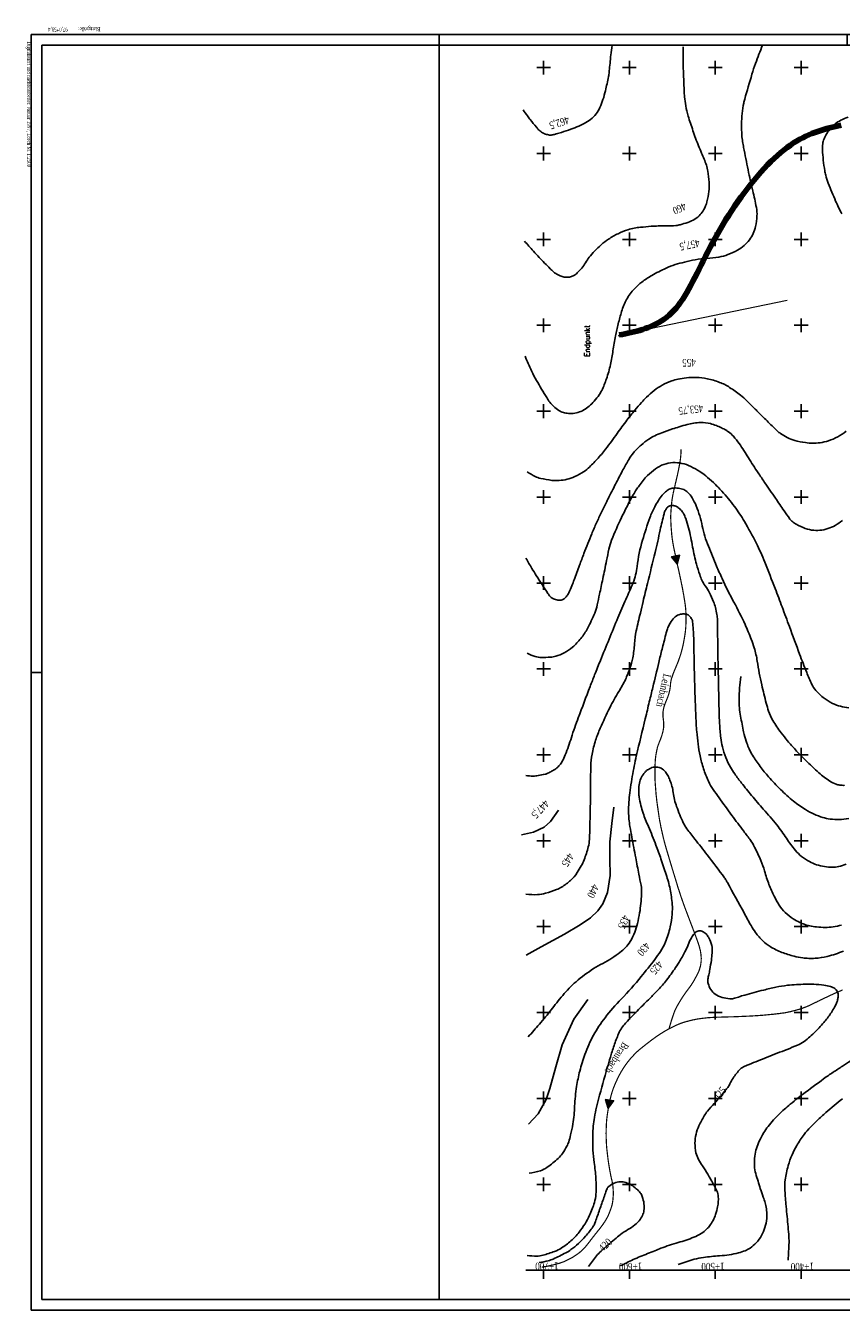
# Model space of a CAD drawing. Extents: x -522 to 1909, y 342 to 2408807.
# Tile 1 of 5: x -522 to 428, y 342 to 1837. Entities that reach past the tile are written whole.
import ezdxf
from ezdxf.enums import TextEntityAlignment as Align

# ---------------------------------------------------------------- set-up
doc = ezdxf.new("R2010")
doc.units = 0
doc.header["$LTSCALE"] = 25
doc.header["$MEASUREMENT"] = 0
for name, color, linetype in [('BACH', 1, 'Continuous'), ('BLATTRAND', 7, 'Continuous'), ('HOEHENLINIEN', 5, 'Continuous'), ('HOEHENZAHLEN', 5, 'Continuous'), ('KREUZE', 7, 'Continuous'), ('OLI', 65, 'Continuous'), ('RASTERZAHLEN', 7, 'Continuous'), ('T__KONS', 3, 'Continuous'), ('T__RAND', 7, 'Continuous')]:
    doc.layers.add(name, color=color, linetype=linetype)
doc.styles.add('_TCW_TXTSTY_1', font='TIMES.TTF')
doc.styles.get("Standard").update_dxf_attribs({"font": 'TXT.SHX'})

# ---------------------------------------------------------------- blocks, each defined once
blk = doc.blocks.new('ASO_BORDER')
at = {"color": 0, "linetype": 'ByBlock'}
for p, q in [((0, 1), (0, 0)), ((1, 1), (0, 1)), ((1, 0), (1, 1)), ((0, 0), (1, 0))]:
    blk.add_line(p, q, dxfattribs=at)
blk = doc.blocks.new('KREUZ')
at = {"layer": 'KREUZE', "color": 8, "linetype": 'Continuous'}
for p, q in [((-8, 0), (8, 0)), ((0, 8), (0, -8))]:
    blk.add_line(p, q, dxfattribs=at)
blk = doc.blocks.new('SOFI-IRAN')
at = {"layer": 'T__RAND', "color": 1}
for p, q in [((2375, 730), (2362.5, 730)), ((-50, 358.75), (-37.5, 358.75)), ((475, -12.5), (475, 0)), ((1425, -12.5), (1425, 0)), ((1900, -12.5), (1900, 0))]:
    blk.add_line(p, q, dxfattribs=at)
at = {"layer": 'T__RAND', "color": 0, "linetype": 'ByBlock', "xscale": 2362.5, "yscale": 1460, "zscale": 2362.5}
blk.add_blockref('ASO_BORDER', (0, 0), dxfattribs=at)

msp = doc.modelspace()

# ---------------------------------------------------------------- linework, layer by layer
at = {"layer": 'BACH', "const_width": 1.4}
for points in [[(227.3, 670), (227.5, 670.8), (227.7, 671.5), (227.9, 672.3), (228.1, 673.1), (228.4, 673.9), (228.6, 674.8), (228.9, 675.7), (229.2, 676.6), (229.5, 677.7), (229.8, 678.7), (230.2, 679.8), (230.5, 680.9), (230.9, 682), (231.3, 683.1), (231.6, 684.2), (232, 685.3), (232.4, 686.4), (232.7, 687.4), (233.1, 688.3), (233.4, 689.3), (233.8, 690.3), (234.2, 691.2), (234.6, 692.1), (235.1, 693.1), (235.5, 694), (236, 695), (236.5, 695.9), (237.1, 696.9), (237.6, 697.9), (238.2, 698.9), (238.8, 699.8), (239.3, 700.8), (239.9, 701.7), (240.5, 702.7), (241.1, 703.6), (241.7, 704.6), (242.3, 705.5), (242.9, 706.5), (243.5, 707.4), (244.2, 708.4), (244.8, 709.3), (245.5, 710.3), (246.1, 711.2), (246.8, 712.2), (247.5, 713.1), (248.1, 713.9), (248.7, 714.7), (249.3, 715.5), (249.8, 716.2), (250.3, 716.9), (250.8, 717.6), (251.4, 718.3), (251.9, 719), (252.5, 719.9), (253.2, 720.9), (253.9, 722), (254.7, 723.3), (255.6, 724.7), (256.5, 726.3), (257.4, 727.9), (258.3, 729.6), (259.2, 731.2), (260, 732.8), (260.8, 734.4), (261.5, 735.8), (262, 737.1), (262.5, 738.4), (262.9, 739.6), (263.2, 740.7), (263.5, 741.8), (263.8, 742.9), (264, 744), (264.2, 745.1), (264.3, 746.2), (264.5, 747.3), (264.6, 748.5), (264.6, 749.7), (264.7, 750.9), (264.7, 752.1), (264.6, 753.4), (264.5, 754.6), (264.4, 755.9), (264.2, 757.3), (264, 758.6), (263.8, 760), (263.5, 761.4), (263.1, 762.7), (262.8, 764.1), (262.4, 765.5), (262, 766.9), (261.5, 768.3), (261.1, 769.7), (260.6, 771), (260.1, 772.4), (259.6, 773.8), (259.1, 775.2), (258.6, 776.6), (258.1, 778), (257.5, 779.4), (257, 780.8), (256.5, 782.2), (256, 783.6), (255.4, 785.1), (254.9, 786.6), (254.3, 788.1), (253.7, 789.6), (253.1, 791.2), (252.5, 792.8), (251.9, 794.4), (251.2, 796.1), (250.6, 797.8), (249.9, 799.6), (249.2, 801.4), (248.5, 803.3), (247.8, 805.2), (247, 807.2), (246.3, 809.1), (245.5, 811.2), (244.8, 813.2), (244, 815.3), (243.3, 817.4), (242.5, 819.6), (241.8, 821.7), (241, 823.9), (240.3, 826.1), (239.6, 828.3), (238.9, 830.5), (238.1, 832.7), (237.4, 834.9), (236.8, 837.1), (236.1, 839.4), (235.4, 841.6), (234.7, 843.9), (234, 846.2), (233.3, 848.5), (232.5, 851), (231.8, 853.4), (231, 855.9), (230.3, 858.4), (229.5, 860.9), (228.8, 863.3), (228.1, 865.7), (227.4, 867.9), (226.8, 870), (226.2, 872), (225.7, 873.8), (225.2, 875.4), (224.7, 877), (224.3, 878.4), (223.9, 879.7), (223.5, 881), (223.2, 882.2), (222.9, 883.3), (222.6, 884.4), (222.3, 885.5), (222, 886.5), (221.7, 887.5), (221.5, 888.5), (221.2, 889.5), (221, 890.5), (220.7, 891.5), (220.5, 892.4), (220.3, 893.4), (220, 894.5), (219.8, 895.5), (219.5, 896.6), (219.3, 897.8), (219, 899), (218.7, 900.3), (218.4, 901.6), (218.1, 903), (217.8, 904.4), (217.5, 905.8), (217.3, 907.1), (217, 908.5), (216.8, 909.7), (216.5, 910.9), (216.3, 912), (216.1, 913.1), (216, 914.1), (215.8, 915.1), (215.7, 916), (215.5, 916.9), (215.4, 917.8), (215.3, 918.7), (215.1, 919.6), (215, 920.5), (214.9, 921.3), (214.8, 922.2), (214.6, 923.1), (214.5, 924), (214.4, 924.9), (214.3, 925.8), (214.1, 926.7), (214, 927.6), (213.9, 928.5), (213.7, 929.4), (213.6, 930.2), (213.5, 931.1), (213.4, 932), (213.3, 932.8), (213.1, 933.7), (213, 934.6), (212.9, 935.4), (212.8, 936.4), (212.7, 937.3), (212.6, 938.3), (212.5, 939.4), (212.4, 940.5), (212.2, 941.7), (212.1, 942.9), (212, 944.2), (211.9, 945.5), (211.8, 946.9), (211.7, 948.2), (211.6, 949.5), (211.5, 950.8), (211.4, 952.1), (211.3, 953.4), (211.2, 954.6), (211.1, 955.8), (211, 957), (211, 958.1), (210.9, 959.2), (210.9, 960.3), (210.8, 961.3), (210.8, 962.4), (210.8, 963.4), (210.8, 964.5), (210.8, 965.6), (210.8, 966.8), (210.8, 968.1), (210.8, 969.5), (210.8, 970.9), (210.8, 972.4), (210.8, 973.9), (210.9, 975.4), (210.9, 976.9), (211, 978.3), (211, 979.6), (211.1, 980.7), (211.2, 981.8), (211.2, 982.7), (211.3, 983.6), (211.4, 984.5), (211.5, 985.2), (211.6, 986), (211.7, 986.7), (211.8, 987.5), (211.9, 988.3), (212.1, 989.1), (212.2, 989.8), (212.3, 990.6), (212.5, 991.4), (212.6, 992.2), (212.8, 993), (212.9, 993.8), (213.1, 994.6), (213.3, 995.4), (213.5, 996.3), (213.7, 997.1), (213.9, 998), (214.2, 998.8), (214.5, 999.7), (214.8, 1000.6), (215.2, 1001.5), (215.5, 1002.4), (215.9, 1003.4), (216.3, 1004.3), (216.7, 1005.3), (217.1, 1006.3), (217.5, 1007.3), (217.8, 1008.3), (218.2, 1009.3), (218.5, 1010.3), (218.9, 1011.3), (219.2, 1012.3), (219.4, 1013.3), (219.7, 1014.2), (219.9, 1015.1), (220.1, 1016), (220.3, 1016.8), (220.5, 1017.6), (220.6, 1018.3), (220.7, 1019), (220.8, 1019.6), (220.9, 1020.2), (220.9, 1020.7), (221, 1021.2), (221, 1021.7), (221, 1022.1), (221, 1022.5), (221, 1022.9), (221, 1023.3), (221, 1023.8), (221, 1024.2), (221, 1024.7), (221, 1025.3), (220.9, 1025.8), (220.9, 1026.4), (220.9, 1027), (220.8, 1027.6), (220.8, 1028.2), (220.7, 1028.8), (220.6, 1029.4), (220.6, 1030), (220.5, 1030.7), (220.4, 1031.3), (220.3, 1031.9), (220.2, 1032.5), (220.2, 1033.1), (220.1, 1033.7), (220.1, 1034.3), (220.1, 1034.9), (220.1, 1035.5), (220.1, 1036.2), (220.1, 1036.8), (220.1, 1037.4), (220.2, 1038), (220.2, 1038.6), (220.3, 1039.2), (220.4, 1039.8), (220.5, 1040.4), (220.6, 1041), (220.7, 1041.6), (220.8, 1042.2), (220.9, 1042.8), (221.1, 1043.4), (221.2, 1044), (221.4, 1044.6), (221.6, 1045.2), (221.8, 1045.9), (222.1, 1046.6), (222.3, 1047.4), (222.7, 1048.2), (223, 1049.2), (223.4, 1050.2), (223.9, 1051.3), (224.3, 1052.4), (224.8, 1053.6), (225.3, 1054.8), (225.8, 1056), (226.2, 1057.3), (226.6, 1058.5), (227, 1059.7), (227.3, 1060.9), (227.6, 1062.1), (227.9, 1063.3), (228.1, 1064.4), (228.3, 1065.4), (228.5, 1066.5), (228.6, 1067.5), (228.7, 1068.4), (228.8, 1069.3), (228.9, 1070.2), (228.9, 1071.1), (229, 1072), (229.1, 1072.8), (229.3, 1073.8), (229.5, 1074.7), (229.7, 1075.7), (229.9, 1076.7), (230.2, 1077.8), (230.6, 1078.9), (231, 1080.1), (231.4, 1081.3), (231.8, 1082.5), (232.3, 1083.7), (232.8, 1085), (233.3, 1086.3), (233.9, 1087.6), (234.4, 1088.9), (235, 1090.2), (235.5, 1091.5), (236.1, 1092.8), (236.6, 1094.2), (237.2, 1095.5), (237.7, 1096.8), (238.2, 1098.1), (238.6, 1099.4), (239.1, 1100.7), (239.5, 1101.9), (239.9, 1103.1), (240.3, 1104.3), (240.7, 1105.4), (241, 1106.4), (241.3, 1107.5), (241.6, 1108.6), (241.9, 1109.7), (242.2, 1110.8), (242.5, 1112), (242.9, 1113.4), (243.2, 1114.8), (243.5, 1116.3), (243.9, 1117.9), (244.2, 1119.6), (244.5, 1121.3), (244.8, 1123), (245.1, 1124.7), (245.4, 1126.4), (245.7, 1128.1), (245.9, 1129.7), (246.1, 1131.2), (246.3, 1132.7), (246.4, 1134.2), (246.6, 1135.7), (246.7, 1137.1), (246.8, 1138.4), (246.8, 1139.8), (246.9, 1141.1), (246.9, 1142.4), (247, 1143.6), (247, 1144.8), (247, 1146), (247, 1147.2), (247, 1148.3), (247, 1149.4), (247, 1150.4), (246.9, 1151.4), (246.9, 1152.4), (246.9, 1153.4), (246.8, 1154.3), (246.8, 1155.3), (246.8, 1156.2), (246.7, 1157), (246.6, 1157.9), (246.6, 1158.7), (246.5, 1159.6), (246.4, 1160.4), (246.3, 1161.3), (246.2, 1162.2), (246.1, 1163.2), (245.9, 1164.2), (245.8, 1165.2), (245.6, 1166.2), (245.5, 1167.2), (245.3, 1168.3), (245.1, 1169.3), (245, 1170.3), (244.8, 1171.3), (244.7, 1172.2), (244.5, 1173.2), (244.4, 1174.1), (244.2, 1175), (244, 1176), (243.8, 1177), (243.6, 1178.2), (243.4, 1179.4), (243.2, 1180.7), (242.9, 1182.1), (242.6, 1183.6), (242.3, 1185.2), (241.9, 1186.8), (241.6, 1188.4), (241.3, 1189.9), (241, 1191.4), (240.7, 1192.9), (240.4, 1194.3), (240.1, 1195.6), (239.8, 1196.9), (239.6, 1198.1), (239.3, 1199.3), (239.1, 1200.4), (238.8, 1201.5), (238.6, 1202.6), (238.4, 1203.6), (238.1, 1204.7), (237.9, 1205.7), (237.7, 1206.6), (237.5, 1207.6), (237.2, 1208.6), (237, 1209.5), (236.8, 1210.4), (236.6, 1211.4), (236.4, 1212.4), (236.2, 1213.4), (236, 1214.5), (235.7, 1215.8), (235.4, 1217.1), (235.1, 1218.6), (234.8, 1220.2), (234.4, 1221.9), (234, 1223.7), (233.6, 1225.6), (233.2, 1227.5), (232.8, 1229.4), (232.4, 1231.3), (232.1, 1233.1), (231.8, 1234.7), (231.5, 1236.3), (231.3, 1237.8), (231.1, 1239.2), (230.9, 1240.5), (230.7, 1241.9), (230.6, 1243.1), (230.4, 1244.4), (230.3, 1245.7), (230.2, 1246.9), (230.1, 1248.2), (230, 1249.4), (229.9, 1250.7), (229.8, 1251.9), (229.7, 1253), (229.6, 1254.2), (229.5, 1255.3), (229.5, 1256.4), (229.4, 1257.4), (229.4, 1258.5), (229.3, 1259.5), (229.3, 1260.4), (229.3, 1261.4), (229.3, 1262.4), (229.2, 1263.3), (229.2, 1264.3), (229.2, 1265.3), (229.2, 1266.3), (229.2, 1267.4), (229.3, 1268.6), (229.3, 1269.8), (229.4, 1271.3), (229.5, 1272.8), (229.6, 1274.4), (229.8, 1276.1), (229.9, 1277.9), (230.1, 1279.6), (230.3, 1281.3), (230.4, 1283), (230.6, 1284.6), (230.8, 1286), (231, 1287.3), (231.2, 1288.6), (231.4, 1289.8), (231.6, 1291), (231.9, 1292.1), (232.1, 1293.3), (232.4, 1294.6), (232.7, 1295.9), (233, 1297.4), (233.4, 1298.8), (233.8, 1300.4), (234.1, 1302), (234.5, 1303.7), (234.9, 1305.4), (235.3, 1307.1), (235.7, 1308.9), (236.1, 1310.7), (236.6, 1312.5), (237, 1314.3), (237.3, 1316), (237.7, 1317.8), (238.1, 1319.5), (238.4, 1321.2), (238.7, 1322.7), (239, 1324.3), (239.3, 1325.7), (239.6, 1327.1), (239.8, 1328.5), (240, 1329.8), (240.2, 1331), (240.3, 1332.1), (240.5, 1333.2), (240.6, 1334.3), (240.7, 1335.2), (240.8, 1336.1), (240.9, 1337), (241, 1337.8), (241, 1338.6), (241.1, 1339.3), (241.1, 1340), (241.1, 1340.7), (241.1, 1341.3), (241.2, 1341.9), (241.2, 1342.4), (241.2, 1343), (241.2, 1343.5), (241.2, 1344.1)], [(429.3, 714.9), (427.8, 714.3), (426.3, 713.6), (424.8, 713), (423.3, 712.3), (421.8, 711.7), (420.2, 711), (418.7, 710.3), (417.2, 709.6), (415.6, 708.9), (414.1, 708.1), (412.5, 707.4), (411, 706.7), (409.5, 706), (408, 705.3), (406.5, 704.6), (405, 703.9), (403.5, 703.2), (402, 702.4), (400.5, 701.7), (399, 700.9), (397.5, 700.2), (396.1, 699.5), (394.7, 698.8), (393.4, 698.2), (392.2, 697.6), (391.1, 697), (390.1, 696.6), (389.1, 696.2), (388.2, 695.8), (387.3, 695.4), (386.5, 695.1), (385.7, 694.8), (384.8, 694.5), (383.9, 694.2), (383.1, 693.8), (382.2, 693.5), (381.3, 693.2), (380.4, 692.9), (379.4, 692.6), (378.5, 692.3), (377.5, 692), (376.5, 691.8), (375.5, 691.5), (374.6, 691.2), (373.6, 691), (372.6, 690.7), (371.7, 690.5), (370.7, 690.2), (369.8, 690), (368.8, 689.7), (367.8, 689.5), (366.8, 689.3), (365.8, 689.1), (364.7, 688.8), (363.5, 688.6), (362.4, 688.4), (361.2, 688.2), (359.9, 688.1), (358.6, 687.9), (357.3, 687.7), (356, 687.5), (354.6, 687.3), (353.1, 687.2), (351.6, 687), (350, 686.8), (348.4, 686.6), (346.6, 686.5), (344.8, 686.3), (342.8, 686.1), (340.8, 685.9), (338.8, 685.7), (336.7, 685.5), (334.6, 685.4), (332.4, 685.2), (330.2, 685), (328, 684.9), (325.8, 684.8), (323.6, 684.6), (321.3, 684.5), (319.1, 684.4), (316.8, 684.3), (314.4, 684.2), (312.1, 684.1), (309.7, 684), (307.3, 683.9), (304.9, 683.8), (302.4, 683.7), (299.9, 683.6), (297.4, 683.6), (295, 683.5), (292.5, 683.5), (290.1, 683.4), (287.7, 683.3), (285.5, 683.3), (283.3, 683.2), (281.3, 683.1), (279.4, 683), (277.6, 682.9), (275.8, 682.8), (274.1, 682.7), (272.4, 682.6), (270.7, 682.4), (269, 682.2), (267.3, 682), (265.6, 681.8), (263.9, 681.6), (262.1, 681.3), (260.4, 681.1), (258.7, 680.8), (257, 680.4), (255.3, 680.1), (253.6, 679.7), (252, 679.3), (250.5, 678.9), (249, 678.5), (247.6, 678.2), (246.2, 677.8), (245, 677.4), (243.8, 677.1), (242.6, 676.6), (241.3, 676.2), (240, 675.7), (238.6, 675.1), (237.1, 674.5), (235.5, 673.8), (233.8, 673), (232, 672.1), (230.1, 671.2), (228.2, 670.2), (226.3, 669.2), (224.4, 668.1), (222.4, 667), (220.4, 665.8), (218.5, 664.6), (216.5, 663.3), (214.4, 661.9), (212.4, 660.6), (210.4, 659.1), (208.4, 657.7), (206.4, 656.2), (204.5, 654.7), (202.7, 653.3), (200.9, 652), (199.3, 650.7), (197.8, 649.5), (196.4, 648.4), (195, 647.3), (193.8, 646.3), (192.5, 645.3), (191.3, 644.2), (190.1, 643.1), (188.9, 641.9), (187.6, 640.6), (186.3, 639.3), (185, 637.9), (183.6, 636.4), (182.3, 635), (181.1, 633.4), (179.8, 631.9), (178.6, 630.3), (177.4, 628.7), (176.2, 627.1), (175.1, 625.4), (174, 623.8), (173, 622.2), (172, 620.6), (171.1, 619), (170.2, 617.4), (169.3, 615.8), (168.5, 614.2), (167.7, 612.6), (166.9, 611), (166.2, 609.3), (165.4, 607.7), (164.7, 606.1), (164, 604.4), (163.3, 602.7), (162.6, 601), (162, 599.3), (161.4, 597.6), (160.8, 595.8), (160.3, 593.9), (159.7, 592.1), (159.2, 590.1), (158.7, 588.1), (158.2, 586), (157.8, 583.8), (157.3, 581.6), (156.9, 579.3), (156.5, 576.9), (156.1, 574.6), (155.7, 572.3), (155.4, 570), (155.1, 567.8), (154.8, 565.6), (154.6, 563.4), (154.4, 561.3), (154.3, 559.2), (154.1, 557), (154.1, 554.8), (154, 552.6), (154, 550.3), (153.9, 548), (154, 545.7), (154, 543.4), (154.1, 541), (154.2, 538.7), (154.3, 536.4), (154.4, 534.1), (154.6, 531.8), (154.8, 529.4), (155.1, 527), (155.4, 524.5), (155.7, 521.9), (156, 519.1), (156.4, 516.3), (156.8, 513.4), (157.3, 510.6), (157.7, 507.9), (158.1, 505.4), (158.6, 503), (159, 500.9), (159.3, 499.1), (159.7, 497.5), (160, 496), (160.3, 494.7), (160.6, 493.4), (160.9, 492.3), (161.1, 491.1), (161.3, 490), (161.5, 488.9), (161.6, 487.9), (161.8, 486.8), (161.9, 485.7), (162, 484.6), (162.1, 483.5), (162.2, 482.4), (162.2, 481.3), (162.3, 480.1), (162.3, 478.9), (162.3, 477.7), (162.3, 476.4), (162.2, 475), (162.1, 473.6), (162, 472.2), (161.9, 470.8), (161.7, 469.4), (161.5, 468.1), (161.3, 466.8), (161.1, 465.6), (160.8, 464.5), (160.5, 463.5), (160.2, 462.4), (159.9, 461.4), (159.6, 460.5), (159.2, 459.4), (158.8, 458.4), (158.4, 457.4), (158, 456.3), (157.6, 455.2), (157.1, 454.1), (156.7, 453.1), (156.2, 452), (155.7, 451), (155.2, 450), (154.6, 449), (154.1, 448), (153.5, 447), (152.9, 446), (152.2, 444.9), (151.5, 443.9), (150.8, 442.8), (150, 441.7), (149.2, 440.6), (148.4, 439.5), (147.5, 438.3), (146.6, 437.1), (145.6, 435.9), (144.6, 434.7), (143.6, 433.4), (142.5, 432), (141.3, 430.6), (140.2, 429.1), (139, 427.6), (137.7, 425.9), (136.4, 424.3), (135.2, 422.6), (133.9, 420.9), (132.6, 419.3), (131.4, 417.8), (130.2, 416.3), (129.1, 415), (128, 413.9), (127, 412.8), (125.9, 411.9), (125, 411), (124, 410.1), (123, 409.3), (122, 408.5), (121, 407.8), (119.9, 407), (118.8, 406.2), (117.7, 405.5), (116.5, 404.7), (115.2, 403.9), (113.9, 403.1), (112.5, 402.4), (111, 401.6), (109.6, 400.9), (108.1, 400.2), (106.8, 399.5), (105.4, 398.9), (104.2, 398.4), (103, 398), (101.9, 397.6), (100.8, 397.2), (99.6, 396.8), (98.4, 396.5), (97.2, 396.2), (95.9, 395.8), (94.5, 395.5), (93.1, 395.1), (91.7, 394.7), (90.2, 394.4), (88.8, 394.1), (87.4, 393.7), (86.1, 393.5), (84.8, 393.2), (83.6, 393), (82.4, 392.8), (81.2, 392.6), (80, 392.4), (78.9, 392.2)]]:
    msp.add_lwpolyline(points, dxfattribs=at)
at = {"layer": 'BACH', "linetype": 'Continuous'}
for points in [[(236.7, 1210.9), (230.2, 1219.1), (239.4, 1221), (236.7, 1210.9)], [(156.5, 577.4), (153.4, 587.4), (162.7, 585.9), (156.5, 577.4)]]:
    msp.add_lwpolyline(points, dxfattribs=at)
for points in [[(236.6, 1211.4), (239.4, 1221), (230.2, 1219.1)], [(156.3, 576), (162.7, 585.9), (153.4, 587.4)]]:
    msp.add_solid(points, dxfattribs=at)
at = {"layer": 'BLATTRAND', "linetype": 'Continuous'}
msp.add_line((-40.5, 1814.5), (-40.5, 354.5), dxfattribs=at)
at = {"layer": 'HOEHENLINIEN'}
for points in [[(639.8, 1573.5, -0.000001), (624.1, 1582.3, -0.000001), (612.6, 1588.7, -0.000127)], [(57.5, 1739.4, 0.008824), (62.3, 1732.4, 0.013958), (65.6, 1728, 0.004199), (72.7, 1719.4, 0.013199), (75, 1716.7, 0.059013), (78.8, 1713.4, 0.059395), (83.3, 1711.2, 0.065734), (87.9, 1710.1, 0.078449), (92, 1710.4, 0.012638), (95.9, 1711.4, 0.007845), (102.1, 1713.2, 0.00856), (112.8, 1716.8, 0.009529), (122.3, 1720.4, 0.038104), (128.5, 1723.4, 0.029573), (135.8, 1728.3, 0.062354), (142.3, 1734.7, 0.06502), (146.8, 1742.1, 0.024472), (150.3, 1751.3, 0.022237), (153.2, 1761.6, 0.007269), (156.7, 1778.1, 0.023558), (157.5, 1783.3, 0.004344), (157.8, 1786.8, -0.001664), (158.7, 1796, -0.006336), (159.4, 1803.2, -0.004039), (160.8, 1814.5, -0.004039)], [(243.8, 1812.8, 0.00483), (243.7, 1794.8, 0.008676), (243.9, 1784.8, 0.001374), (245, 1758.1, 0.01056), (245.2, 1754.6, 0.02622), (246.7, 1744.2, 0.022258), (249.6, 1732, 0.010583), (252.1, 1723.9, 0.004807), (258.2, 1706.3, 0.022146), (265.2, 1689.1, -0.027124), (270.7, 1675, -0.040312), (272.4, 1667.9, -0.02313), (273.9, 1655.3, -0.044499), (273.7, 1644.5, -0.038922), (271.4, 1632.3, -0.054136), (267.8, 1623.3, -0.073539), (263.6, 1617.4, -0.059842), (257.2, 1612.3, -0.054592), (249.1, 1608.4, -0.019844), (240.1, 1605.7, -0.038139), (235.3, 1604.8, -0.031367), (223, 1604.3, 0.023429), (206.4, 1603.8, 0.007115), (193.8, 1602.7, 0.01268), (186.8, 1601.8, 0.045581), (179.4, 1599.9, 0.027994), (167.8, 1595.2, 0.03272), (156.8, 1588.9, 0.038235), (148.2, 1582.3, 0.020128), (140.5, 1574.9, 0.023005), (134.4, 1567.8, 0.028065), (130, 1561.5, -0.027697), (125.6, 1555.2, -0.033246), (121.2, 1550.4, -0.041043), (117.2, 1547, -0.079467), (113.5, 1545.3, -0.067322), (108.8, 1544.5, -0.05924), (103.9, 1545, -0.064465), (99.5, 1546.6, -0.03077), (94, 1549.8, -0.045346), (90.6, 1552.6, -0.006989), (88.7, 1554.5, -0.001071), (76.1, 1567.6, -0.006322), (69.3, 1575, -0.004071), (58.9, 1586.6, -0.004071)], [(59.6, 1452.7, 0.014604), (67.1, 1435.4, 0.022217), (72.9, 1424.4, 0.006212), (84.8, 1404.4, 0.023057), (88.3, 1399.2, 0.052057), (94.2, 1392.9, 0.059188), (100.5, 1388.6, 0.061564), (105.4, 1386.7, 0.051532), (111.5, 1385.9, 0.062892), (119.3, 1386.6, 0.065048), (126.3, 1389.2, 0.043117), (132.7, 1393.3, 0.041165), (138.6, 1398.6, 0.032744), (144.6, 1405.9, 0.038658), (148.8, 1412.8, 0.035605), (154.4, 1426.3, 0.030211), (159, 1442.9, 0.0137), (161.9, 1459, -0.012808), (164.9, 1476.2, -0.009898), (168.1, 1490.3, -0.009578), (171.9, 1504.7, -0.059937), (177.8, 1518.7, -0.059647), (186.9, 1531, -0.039595), (195.7, 1538.9, -0.034405), (207, 1546.5, -0.020731), (223.7, 1555.1, -0.034052), (234.4, 1559.2, -0.015233), (245.1, 1562.1, -0.012988), (257.8, 1564.9, -0.035359), (271.3, 1566.4, 0.034747), (285, 1568, 0.042466), (295.8, 1570.9, 0.03836), (307, 1576.1, 0.05217), (314.5, 1581.4, 0.052125), (320.8, 1588.1, 0.052729), (325.3, 1595.6, 0.055283), (328, 1603.5, 0.044483), (329.6, 1615.9, 0.056568), (328.9, 1625.7, 0.01213), (324.7, 1645.1, -0.009537), (319.2, 1669.7, -0.001605), (314.1, 1695.6, -0.00614), (312.9, 1702.4, -0.026352), (312, 1709.8, -0.015568), (311.7, 1722.5, -0.025771), (312.3, 1735.2, -0.026721), (314.2, 1747.3, -0.016678), (315.4, 1751.9, -0.002646), (323.7, 1780.8, -0.015808), (327.9, 1793.5, -0.009368), (336.1, 1814.5, -0.009368)], [(435.8, 1730.8, 0.047119), (427.3, 1727.3, 0.055126), (420.7, 1723, 0.032658), (416.1, 1718.6, 0.032693), (412.2, 1713.7, 0.050091), (407.7, 1705.6, 0.078204), (406.1, 1699.7, 0.033904), (405.9, 1692.8, 0.01989), (406.8, 1681, 0.009154), (408.6, 1668.3, 0.023674), (409.6, 1663.5, 0.029604), (412.6, 1654, 0.01316), (421.2, 1633.2, 0.012821), (428.4, 1618.2, -0.012118)], [(433.4, 1365.2, -0.043754), (423.7, 1358.8, -0.043704), (412.9, 1354.1, -0.050202), (403, 1351.9, -0.030798), (394.4, 1351.4, -0.031345), (386, 1352, -0.037504), (373.5, 1354.6, -0.051283), (364.9, 1358, -0.02298), (357, 1362.6, -0.046899), (353.4, 1365.4, -0.003106), (347.3, 1371.4, -0.001592), (335.3, 1383.2, -0.002093), (326.2, 1392.3, 0.00222), (317.7, 1400.8, 0.031307), (310.5, 1407.1, 0.018938), (297.7, 1416.3, 0.052103), (286, 1422.2, 0.045709), (271.7, 1426.4, 0.03618), (259.1, 1427.9, 0.03927), (247.4, 1427.5, 0.02477), (237.7, 1425.9, 0.031301), (230.3, 1423.8, 0.040689), (219.2, 1418.9, 0.044702), (210, 1412.8, 0.018297), (201, 1404.9, 0.025826), (195.1, 1398.8, 0.007205), (187.3, 1389.7, 0.005896), (178.2, 1378.3, 0.013906), (166.7, 1362.7, -0.011889), (153.4, 1344.5, -0.02118), (143.3, 1332.5, -0.023353), (133.1, 1322.4, -0.049755), (125.5, 1316.7, -0.040528), (115, 1311.6, -0.041208), (106.2, 1308.9, -0.042297), (97.2, 1307.8, -0.044203), (90.7, 1308.1, -0.021638), (77.8, 1310.4, -0.05762), (71.2, 1312.7, -0.037397), (62, 1318.1, -0.037397)], [(429, 1261.5, -0.042201), (420.7, 1255.7, -0.054567), (412.2, 1251.9, -0.053758), (402.9, 1250, -0.061559), (393.2, 1250.3, -0.058861), (383.5, 1253.1, -0.046414), (372.5, 1258.8, -0.091933), (368, 1263.1, -0.004646), (361.1, 1272.7, -0.00306), (351, 1287.5, -0.00022), (338.5, 1305.8, -0.000365), (330.9, 1316.9, -0.010883), (319.6, 1334.5, 0.011567), (308.9, 1350.9, 0.035953), (302.2, 1359.4, 0.050288), (296.5, 1364.5, 0.025418), (293.6, 1366.4, 0.01438), (288.2, 1369.3, 0.026666), (282.3, 1371.9, 0.024199), (275.5, 1374.1, 0.075946), (263.8, 1375.5, 0.057213), (248.4, 1373.1, 0.006697), (239, 1370.4, 0.008134), (231.4, 1367.9, 0.009342), (218.8, 1363.4, 0.014183), (210.7, 1360.1, 0.044901), (203.8, 1356.2, 0.03113), (194.8, 1349.2, 0.032868), (185.7, 1340, 0.048093), (180.6, 1332.8, 0.007074), (173.6, 1320.4, 0.006204), (166.1, 1306, 0.000479), (157.3, 1288.7, 0.001555), (154.6, 1283.4, 0.003505), (148.5, 1270.9, 0.003645), (142.8, 1258.8, 0.010431), (137.2, 1245.8, 0.006025), (128.1, 1223.1, 0.007573), (123, 1209.2, -0.006203), (116.8, 1192.3, -0.008691), (114.1, 1185.5, -0.007038), (110.5, 1177.2, -0.057135), (108.3, 1173.5, -0.055298), (105.2, 1170.3, -0.138149), (101.8, 1168.8, -0.09454), (96.4, 1169, -0.06333), (91.3, 1170.9, -0.100209), (88.7, 1173, -0.025979), (86.1, 1176.5, -0.004428), (72.6, 1197.3, -0.007336), (67.5, 1205.6, -0.005226), (60.6, 1217.4, -0.005226)], [(436.6, 1043.2, -0.030383), (426.7, 1045.1, -0.052738), (417.5, 1048.5, -0.045771), (407.9, 1054.5, -0.0488), (398.2, 1063.4, -0.075251), (393.5, 1070.6, -0.011071), (387.5, 1084.5, -0.007301), (379.2, 1105.9, -0.001205), (367.4, 1137.8, 0.00168), (358.9, 1160.7, 0.002831), (350.8, 1182.1, 0.001957), (338.7, 1212.9, 0.021611), (328.7, 1235.2, 0.018387), (314.9, 1260.4, 0.026173), (303.3, 1277.7, 0.023906), (288.8, 1295.4, 0.016931), (278.8, 1305.6, 0.020467), (269.9, 1313.5, 0.032311), (263, 1318.4, 0.022611), (252.6, 1324.2, 0.061631), (242.1, 1327.9, 0.065032), (231.7, 1328.8, 0.077034), (221.2, 1326.7, 0.074088), (211.4, 1321.4, 0.024978), (202, 1313.6, 0.041261), (197, 1308.1, 0.009674), (192.3, 1301.8, 0.013317), (189.1, 1297.2, 0.019841), (182.3, 1285.5, 0.011493), (171.9, 1264.8, 0.016267), (160.4, 1238.5, 0.042136), (157.2, 1227.9, 0.001939), (154.5, 1214.7, -0.001203), (150.1, 1193.4, -0.000434), (146.3, 1175.6, -0.000618), (143.7, 1163.1, -0.04572), (140.7, 1153.6, -0.023159), (132.3, 1135.8, -0.046822), (124.6, 1124.1, -0.046968), (114.9, 1114, -0.053809), (105.2, 1107.3, -0.060023), (95.3, 1103.4, -0.041597), (89, 1102.3, -0.02544), (78.7, 1101.9, -0.068307), (71.5, 1103, -0.047963), (61.9, 1106.9, -0.047963)], [(60.4, 964.5, 0.033003), (69, 963.9, 0.047958), (74.9, 964.4, 0.007658), (82.8, 966, 0.033419), (84.6, 966.6, 0.025757), (87.4, 967.8, 0.016916), (91.5, 970, 0.038053), (96.5, 973.3, 0.050111), (99.8, 976.5, 0.049053), (102.9, 981.1, 0.033169), (106.4, 988.6, 0.014957), (113.5, 1008.7, -0.013071), (121.5, 1031.8, -0.000895), (135.3, 1068, -0.00233), (140.6, 1081.8, -0.002809), (147.3, 1098.6, -0.000942), (167.6, 1148.2, -0.011373), (176.9, 1169.6, 0.01275), (185.2, 1188.6, 0.067713), (190.1, 1208, -0.04355), (196.3, 1238.4, -0.016127), (204.9, 1264.6, -0.031956), (210.6, 1277.4, -0.023898), (214.8, 1284.6, -0.026931), (219.2, 1290.7, -0.038873), (222.3, 1294, -0.036504), (226.2, 1297, -0.104152), (231, 1298.9, -0.073625), (238.1, 1299, -0.076593), (244.4, 1297.3, -0.086317), (249.1, 1294, -0.060405), (254, 1287.9, -0.043616), (258.9, 1278.3, -0.045299), (265.9, 1254.9, 0.045375), (273, 1231.5, 0.004572), (282.6, 1208.3, 0.007209), (289, 1193.7, 0.017397), (302.7, 1166.4, -0.01821), (315.7, 1140.3, -0.012817), (323, 1123.1, -0.022364), (326.5, 1113, -0.03393), (329.9, 1097.5, 0.019181), (335.1, 1070.1, 0.007479), (340.4, 1048.8, 0.017197), (343.1, 1039.6, 0.049284), (348, 1028.7, 0.033449), (357.8, 1014.2, 0.010792), (365.3, 1004.8, 0.009539), (374.3, 994.6, 0.014879), (386, 982.4, 0.011777), (401.7, 967.7, 0.03425), (414.5, 957.9, 0.068689), (421.7, 954.4, 0.048315), (426, 953.4, 0.036994), (431.6, 953.1, 0.042973)], [(433.3, 861.2, -0.046176), (424.6, 858.6, -0.050604), (417.5, 857.8, -0.039312), (408.4, 858.5, -0.04147), (398.9, 860.7, -0.045747), (390.8, 864.3, -0.042844), (381.5, 870.4, -0.048528), (374.4, 877.3, -0.035008), (363.9, 891.6, 0.032439), (352.6, 907.1, 0.006304), (337, 925.3, -0.007203), (323.3, 941.3, -0.006357), (311.7, 955.7, -0.008847), (303.7, 966.4, -0.034687), (298.6, 974.3, -0.026476), (293.4, 985.5, -0.032386), (289.3, 997.9, -0.039952), (287.4, 1008.3, -0.009375), (286.1, 1024.9, -0.009056), (285.4, 1042.1, -0.000494), (284.8, 1071.1, -0.00043), (284.1, 1104.3, -0.002565), (283.8, 1129.4, 0.003869), (283.5, 1146, 0.031738), (283, 1151.9, 0.022823), (281.3, 1160.1, 0.035646), (279.1, 1166.8, 0.021799), (274.3, 1177.3, 0.042713), (269.3, 1185.5, -0.054784), (265.5, 1191.9, -0.024091), (262.9, 1198.4, -0.013318), (259.2, 1210.4, -0.027225), (254.7, 1230.5, 0.024509), (249.8, 1252.9, 0.014708), (246.6, 1263.6, 0.029478), (244.5, 1268.8, 0.063162), (242.5, 1272, 0.043731), (238.7, 1275.7, 0.064071), (235.8, 1277.7, 0.064418), (232.4, 1278.8, 0.122343), (228.2, 1278.5, 0.142019), (225.2, 1276.6, 0.055818), (222.8, 1273, 0.059146), (221.4, 1269.3, 0.010147), (216.9, 1250.4, -0.007283), (211, 1224.2, -0.00039), (202.1, 1188.1, 0.000672), (197, 1167.1, 0.001961), (193.8, 1153.6, 0.001278), (189, 1132.9, 0.044606), (187, 1118, -0.040518), (184.9, 1101.6, -0.029457), (181.6, 1089.4, -0.026444), (176.4, 1076.3, -0.031702), (168.8, 1062.3, 0.023444), (158.2, 1043.5, 0.013798), (147.1, 1019.6, 0.024189), (141.7, 1005.6, 0.032194), (137.6, 989.2, 0.039408), (136.1, 975.5, 0.005677), (135.9, 956.7, -0.003764), (135.5, 928.4, -0.001654), (134.9, 900.2, -0.004578), (134.5, 890.1, -0.053725), (133.2, 881.5, -0.02922), (128.3, 866.4, -0.028826), (125, 859.3, -0.025006), (120.3, 851.5, -0.059078), (112.6, 842.5, -0.052805), (102, 834.6, -0.040874), (96.2, 831.8, -0.019483), (83.5, 827.5, -0.062615), (74.1, 825.9, -0.044154), (60.5, 826.5, -0.044154)], [(427.9, 790.4, -0.033246), (418.4, 788.4, -0.032255), (409.1, 787.7, -0.030181), (399.1, 788.3, -0.023205), (391.1, 789.5, -0.027657), (384.6, 791.3, -0.0377), (379.4, 793.5, -0.024706), (371.9, 797.7, -0.051776), (362.4, 805.2, -0.056877), (355.5, 813.7, -0.028284), (349.7, 823.9, -0.021889), (343.6, 837.8, -0.023552), (338.4, 853.4, 0.03002), (334.1, 865.6, 0.019541), (326.8, 881.3, 0.037107), (322.1, 889.1, 0.007039), (314.2, 899.7, -0.004019), (300.4, 918.1, -0.001749), (285.4, 938.7, -0.003761), (278.5, 948.3, -0.044621), (273, 957.9, -0.031748), (267.4, 972.4, -0.021974), (263.3, 987.5, -0.024721), (261, 1001.2, -0.005278), (259.4, 1015.7, -0.012052), (258.9, 1022, -0.004053), (257.9, 1046.3, -0.002581), (256.7, 1084.4, -0.001346), (256.4, 1099.2, 0.000946), (256, 1120.2, 0.008214), (255.4, 1134.8, 0.013943), (254.7, 1143.4, 0.099178), (253.7, 1146.4, 0.065454), (250.9, 1150.2, 0.135961), (247.5, 1152.2, 0.099706), (242.1, 1152.5, 0.106203), (235.7, 1150.2, 0.107221), (230.9, 1145.5, 0.031473), (226.5, 1138, 0.049737), (224.6, 1132.8, 0.00279), (220.1, 1115.6, 0.003054), (216.2, 1099.8, 0.000015), (209.3, 1071, 0.000027), (205.4, 1054.9, 0.000166), (200.8, 1036, 0.000073), (190.5, 993.2, 0.013531), (185.5, 969.6, 0.012752), (181.6, 944.4, 0.033156), (180.1, 922.2, 0.043314), (181.7, 905.3, 0.001792), (183.9, 892.9, 0.000922), (188.4, 868.7, 0.002646), (192.1, 849.6, -0.003902), (194.6, 836.7, -0.057633), (195.2, 826.6, -0.026518), (193, 804.7, -0.023654), (190.4, 792.3, -0.028228), (187.2, 782.1, -0.045423), (181.9, 771.2, -0.062756), (176.4, 764.3, -0.028629), (170.1, 758.7, -0.02101), (160.7, 752, -0.028201), (150, 745.9, 0.028109), (139.3, 739.7, 0.034713), (119, 724.5, 0.039507), (103.4, 708.6, 0.008771), (96.4, 699.9, -0.004702), (83.5, 683.7, -0.008843), (76.2, 675, -0.005159), (63.3, 660.4, -0.005159)], [(436.4, 914.5, -0.045455), (425.3, 913.4, -0.0347), (414.9, 913.9, -0.039769), (406.1, 915.8, -0.035592), (396.3, 919.4, -0.032106), (386.1, 924.8, -0.031197), (372.1, 934.7, -0.026312), (357, 948.3, -0.015991), (343.1, 963, -0.020789), (333.3, 975.2, -0.019194), (324.4, 988.1, -0.036655), (320.5, 995.4, -0.022141), (317.8, 1002.2, -0.015713), (314.8, 1012.1, -0.017149), (314.1, 1015.2, -0.002992), (310.5, 1033.6, -0.048222), (308.8, 1053, -0.034698), (310.9, 1079.8, -0.034698)], [(64.2, 501.7, 0.051579), (77.5, 504.5, 0.079131), (85.4, 508.5, 0.028168), (98.2, 518.9, 0.061226), (103.2, 524.7, 0.024472), (108.3, 533.2, 0.04411), (110.4, 538.2, 0.022419), (112.6, 546.1, 0.014118), (115.2, 558.9, 0.032231), (117.3, 579.7, -0.029273), (119.6, 602.6, -0.024246), (123.3, 620.5, -0.021976), (129.2, 639.8, -0.04025), (139.2, 662.2, -0.040387), (152.7, 682.6, -0.02656), (171.6, 704.3, 0.021886), (194.8, 730.5, 0.00719), (210.5, 750.3, 0.015701), (217.2, 759.7, 0.05396), (223.1, 770.9, 0.03731), (228.5, 788.3, 0.033334), (230.8, 803.1, 0.04385), (230.9, 814.5, 0.028926), (228.4, 832.3, 0.029627), (223.9, 849.2, 0.004764), (217.8, 867.4, 0.005309), (211.9, 883.5, 0.014242), (203.2, 905.1, -0.019704), (197, 920.8, -0.023564), (194.4, 929.7, -0.022301), (192.5, 939.3, -0.026842), (192, 943.6, -0.019445), (192, 949.5, -0.060103), (193.2, 957.6, -0.06883), (196.1, 964.1, -0.035791), (198.7, 967.8, -0.047611), (201.1, 970.2, -0.032005), (203.2, 971.7, -0.027915), (205.9, 973.1, -0.071504), (208.8, 974.1, -0.051625), (213, 974.3, -0.115556), (218.1, 972.9, -0.099884), (222.9, 968.9, -0.040208), (225.7, 964.7, -0.033199), (228.3, 959.1, -0.061761), (232.1, 944.7, 0.054781), (236, 928.4, 0.020381), (243.8, 909.6, 0.051056), (247.9, 902.6, 0.01159), (257.2, 890.5, -0.00758), (271.6, 872.2, -0.001675), (291.8, 845.4, -0.02548), (293.1, 843.6, -0.009325), (295.1, 840, -0.000952), (314.6, 804.6, -0.000863), (318.7, 797, 0.000903), (322.7, 789.8, 0.040171), (328, 781.6, 0.030886), (336.4, 772.1, 0.061379), (344.9, 765.5, 0.042742), (358.7, 758.7, 0.026818), (372.8, 754.1, 0.038275), (383, 752.2, 0.020852), (389.9, 751.7, 0.019903), (397.2, 751.8, 0.047743), (411.5, 754, 0.035166), (430.2, 760.1, 0.02338)], [(170.3, 393.6, -0.00672), (185.5, 401, -0.012684), (193.7, 404.6, -0.000766), (210.7, 411.4, -0.00187), (217.7, 414.2, -0.027918), (237.9, 420.9, 0.031035), (256.1, 427.1, 0.044964), (264.7, 431.5, 0.052854), (271.2, 436.7, 0.042733), (274.6, 440.6, 0.030917), (278.4, 446.7, 0.041989), (281.4, 453.7, 0.034969), (283.8, 462.6, 0.059424), (284.6, 474.3, 0.098803), (282.9, 481.1, 0.015768), (279.7, 487.5, 0.00756), (272.2, 500.5, 0.011798), (266.2, 510.1, -0.015515), (261.7, 517.4, -0.075533), (258.6, 525.4, -0.057123), (257.4, 536.7, -0.053838), (258.7, 547, -0.053495), (262, 556.8, -0.022575), (268, 568.2, -0.041737), (272, 573.9, -0.012159), (279.8, 582.7, 0.012492), (287.3, 591.3, 0.002937), (292.6, 597.8, 0.005223), (295.6, 601.5, 0.054206), (298.1, 605.6, -0.033066), (301.9, 612.4, -0.05016), (310.1, 622.6, -0.100369), (315.6, 626.2, -0.00291), (320.4, 628.2, -0.000669), (341.5, 636.6, -0.001781), (364.6, 645.7, 0.003345), (376.9, 650.6, 0.066683), (384.4, 654.9, 0.032421), (397.7, 666.5, 0.024423), (408.7, 678.4, 0.030847), (416.2, 688.8, 0.015752), (419.8, 694.9, 0.020673), (422.3, 699.7, 0.047477), (423.5, 703.3, 0.039953), (424.2, 707.8, 0.129958), (423.3, 712.8, 0.134313), (420.1, 716.5, 0.071553), (415.3, 718.8, 0.047619), (407.5, 720.5, 0.016289), (395.7, 721.5, 0.019935), (385.9, 721.6, 0.018543), (365, 720.3, 0.028516), (351.6, 718.1, 0.008429), (337.4, 714.8, 0.005395), (315.4, 709, 0.011449), (308.1, 706.7, -0.014146), (302.1, 705, -0.088393), (297.9, 704.6, -0.041081), (289.1, 706.2, -0.088494), (281, 709.9, -0.10281), (275.8, 715.5, -0.070705), (272.8, 722.5, -0.108307), (272.5, 727.5, -0.016771), (273.5, 732.6, 0.014228), (274.7, 738.6, 0.00862), (276.5, 749.6, 0.011658), (277.4, 757.8, 0.077634), (276.9, 766.8, 0.075093), (273.5, 775.5, 0.03468), (271.2, 779, 0.053291), (269.2, 781, 0.055726), (266.8, 782.7, 0.063661), (264.3, 783.6, 0.08595), (262, 783.7, 0.086561), (259.7, 783, 0.096284), (256.8, 780.8, 0.056378), (253.2, 775.7, 0.037734), (249.4, 767.3, -0.038162), (245.7, 759.1, -0.011207), (238.9, 747.2, -0.015399), (233.4, 738.8, -0.017714), (222.9, 724.7, -0.021989), (213.6, 714.1, -0.007096), (204.8, 705.1, 0.004827), (191.7, 692, 0.004513), (178.9, 678.7, 0.011707), (174.1, 673.4, 0.062816), (170.1, 667.3, 0.030708), (164.4, 653.6, 0.009364), (159.8, 639.6, 0.00546), (152.7, 615.4, 0.006879), (142.8, 578.5, 0.021632), (140.3, 566.6, 0.018513), (139, 556.4, 0.016881), (138.4, 545.1, 0.007736), (138.4, 536.7, 0.007696), (138.6, 528.4, 0.028581), (140, 514.1, -0.022099), (142, 495.7, -0.016525), (142.4, 486.5, -0.016415), (142.1, 477.2, -0.056939), (140.3, 467.6, -0.034421), (134.7, 452.6, -0.030969), (129.4, 442.8, -0.028076), (122.4, 432.8, -0.044927), (113, 422.8, -0.044118), (101.8, 414.4, -0.044585), (94, 410.6, -0.02697), (80.3, 406.1, -0.062065), (73.2, 405.1, -0.039265), (62, 405.8, -0.039265)], [(466.9, 650.7, 0.00026), (431.7, 627.9, 0.000845), (420.9, 620.8, 0.011032), (410.3, 613.6, 0.004681), (386, 595.8, 0.013483), (368.4, 581.9, 0.016719), (354.9, 569.8, 0.019631), (349, 563.7, 0.016414), (342.5, 556, 0.030555), (337.6, 548.8, 0.024103), (332.3, 539, 0.039282), (329, 530.4, 0.039812), (327.1, 521.6, 0.044738), (326.7, 509.9, 0.058844), (328.1, 501.1, 0.004114), (330.8, 492.4, 0.004106), (333.5, 483.7, 0.006103), (336.9, 473.9, -0.008719), (339.2, 467, -0.034303), (339.9, 463.9, -0.013928), (341.1, 456.2, -0.058228), (341, 449, -0.038669), (338.9, 438.3, -0.06285), (335, 429.1, -0.060529), (328.8, 420.7, -0.044454), (321.5, 414.4, -0.067103), (315.8, 411.4, -0.027936), (308, 408.9, -0.021018), (297.3, 406.7, -0.0236), (286.1, 405.4, 0.013909), (267.2, 403.6, 0.036475), (256.3, 401.4, 0.020884), (237.8, 395.4, 0.020884)], [(365.8, 400.5, 0.013251), (366.9, 420.9, 0.028173), (366.6, 430.5, 0.002242), (364.4, 454, -0.004458), (363.3, 465.8, -0.00268), (362.6, 474.7, -0.002828), (362.1, 483.2, -0.050475), (362.5, 493.8, -0.031357), (366, 510.5, -0.032819), (370.4, 523, -0.035319), (375.9, 533.9, -0.025215), (384.4, 546.5, -0.03289), (391.9, 555.3, -0.010582), (399.6, 562.9, -0.008237), (409.9, 572.2, -0.012692), (429.1, 588.3, -0.021814)], [(133.5, 393.1, -0.019409), (142.8, 405.4, -0.0385), (148.2, 411, -0.005657), (163.8, 424.6, -0.013345), (170.6, 430.2, -0.032758), (179.4, 436, 0.035608), (187.5, 441.4, 0.057999), (192.4, 446.3, 0.055355), (196.2, 452.4, 0.080692), (198, 458.3, 0.064619), (198, 466, 0.051224), (196.1, 474.3, 0.0827), (193.6, 478.9, 0.024343), (191.8, 481, 0.017874), (189.1, 483.6, 0.052622), (183.4, 487.8, 0.050528), (176.8, 490.8, 0.097716), (170.6, 491.7, 0.084221), (163.5, 490, 0.065039), (157, 486.2, 0.143654), (155, 483.5, 0.000424), (153.2, 478.5, 0.00015), (148.3, 464.5, 0.000259), (143.3, 450.3, -0.000543), (140.9, 443.5, -0.069348), (138.6, 439.2, -0.024261), (130.1, 428.3, -0.027883), (121.6, 419.7, -0.03026), (113, 412.6, -0.034091), (106.9, 408.9, -0.015139), (92.4, 401.7, -0.0433), (86.6, 399.7, -0.02452), (76.1, 397.5, -0.02452)]]:
    msp.add_lwpolyline(points, format="xyb", dxfattribs=at)
for points in [[(60.9, 755.3), (78.4, 765.2), (105.4, 779.9), (123.7, 790.9), (135.7, 799), (144.3, 807.1), (150.2, 815.2), (155.6, 828.2), (158.8, 848.2), (158.1, 867.4), (158.4, 887.4), (160.5, 908.8), (162.9, 927.6)], [(55.3, 895.5), (69.5, 898.4), (81.8, 904.3), (89.3, 910.9), (98.5, 924.1)], [(63.6, 558.8), (74.7, 570.6), (84, 587.3), (88.6, 600.2), (95.3, 625.5), (102.6, 651.1), (116.3, 680.8), (132.8, 703.8)]]:
    msp.add_lwpolyline(points, dxfattribs=at)
at = {"layer": 'OLI', "linetype": 'Continuous', "lineweight": 0, "extrusion": (0, 0, -1)}
msp.add_line((169.1, 1477.4), (364.9, 1517.9), dxfattribs=at)
at = {"layer": 'OLI', "linetype": 'Continuous', "lineweight": 100, "extrusion": (0, 0, -1), "flags": 128}
msp.add_lwpolyline([(-169.1, 1477.4), (-172.5, 1478), (-176, 1478.7), (-179.4, 1479.4), (-182.8, 1480.2), (-186.2, 1480.9), (-189.6, 1481.8), (-193, 1482.7), (-196.3, 1483.7), (-199.6, 1484.7), (-202.9, 1485.9), (-206.1, 1487.2), (-209.3, 1488.6), (-212.4, 1490.2), (-215.5, 1491.9), (-218.6, 1493.7), (-221.6, 1495.7), (-224.5, 1497.9), (-227.3, 1500.3), (-232.8, 1505.7), (-235.5, 1508.7), (-238.1, 1512), (-240.6, 1515.4), (-243.1, 1519.1), (-245.5, 1522.9), (-247.9, 1526.9), (-250.3, 1531), (-252.7, 1535.4), (-255, 1539.8), (-257.4, 1544.4), (-259.8, 1549.1), (-262.3, 1553.9), (-264.7, 1558.9), (-267.2, 1563.9), (-269.8, 1569), (-272.5, 1574.2), (-275.2, 1579.4), (-278, 1584.7), (-283.9, 1595.4), (-287, 1600.8), (-290.2, 1606.2), (-293.5, 1611.6), (-296.9, 1616.9), (-300.4, 1622.3), (-303.9, 1627.6), (-307.5, 1632.8), (-311.2, 1638), (-315, 1643.1), (-318.7, 1648), (-322.6, 1652.9), (-326.4, 1657.7), (-330.3, 1662.3), (-334.1, 1666.8), (-338, 1671.1), (-341.9, 1675.2), (-345.8, 1679.2), (-349.7, 1682.9), (-357.3, 1689.8), (-361.1, 1692.9), (-364.8, 1695.7), (-368.5, 1698.3), (-372.2, 1700.8), (-375.8, 1703), (-379.4, 1705.1), (-383, 1706.9), (-386.5, 1708.7), (-390, 1710.3), (-393.5, 1711.7), (-397, 1713.1), (-400.5, 1714.3), (-403.9, 1715.4), (-407.4, 1716.5), (-410.8, 1717.5), (-414.2, 1718.4), (-417.6, 1719.3), (-421, 1720.1), (-427.8, 1721.7)], dxfattribs=at)
at = {"layer": 'OLI', "linetype": 'Continuous'}
msp.add_point((169.1, 1476.6), dxfattribs=at)
at = {"layer": 'RASTERZAHLEN'}
msp.add_line((60.4, 388.6), (1796.1, 388.6), dxfattribs=at)
at = {"layer": 'RASTERZAHLEN', "color": 1}
for p, q in [((81.1, 388.6), (81.1, 378.6)), ((181.1, 388.6), (181.1, 378.6)), ((381.1, 388.6), (381.1, 378.6))]:
    msp.add_line(p, q, dxfattribs=at)
at = {"layer": 'RASTERZAHLEN', "color": 2}
msp.add_line((281.1, 388.6), (281.1, 378.6), dxfattribs=at)

# ---------------------------------------------------------------- block references
at = {"layer": 'KREUZE', "linetype": 'Continuous', "rotation": 180}
for p in [(81.1, 1788.6), (181.1, 1788.6), (281.1, 1788.6), (381.1, 1788.6), (81.1, 1688.6), (181.1, 1688.6), (281.1, 1688.6), (381.1, 1688.6), (81.1, 1588.6), (181.1, 1588.6), (281.1, 1588.6), (381.1, 1588.6), (81.1, 1488.6), (181.1, 1488.6), (281.1, 1488.6), (381.1, 1488.6), (81.1, 1388.6), (181.1, 1388.6), (281.1, 1388.6), (381.1, 1388.6), (81.1, 1288.6), (181.1, 1288.6), (281.1, 1288.6), (381.1, 1288.6), (81.1, 1188.6), (181.1, 1188.6), (281.1, 1188.6), (381.1, 1188.6), (81.1, 1088.6), (181.1, 1088.6), (281.1, 1088.6), (381.1, 1088.6), (81.1, 988.6), (181.1, 988.6), (281.1, 988.6), (381.1, 988.6), (81.1, 888.6), (181.1, 888.6), (281.1, 888.6), (381.1, 888.6), (81.1, 788.6), (181.1, 788.6), (281.1, 788.6), (381.1, 788.6), (81.1, 688.6), (181.1, 688.6), (281.1, 688.6), (381.1, 688.6), (81.1, 588.6), (181.1, 588.6), (281.1, 588.6), (381.1, 588.6), (81.1, 488.6), (181.1, 488.6), (281.1, 488.6), (381.1, 488.6)]:
    msp.add_blockref('KREUZ', p, dxfattribs=at)
at = {"layer": 'T__RAND', "color": 7, "xscale": 2425, "yscale": 1485, "rotation": 180}
msp.add_blockref('ASO_BORDER', (1909.5, 1827), dxfattribs=at)
at = {"layer": 'T__RAND', "linetype": 'Continuous', "rotation": 180}
msp.add_blockref('SOFI-IRAN', (1859.5, 1814.5), dxfattribs=at)

# ---------------------------------------------------------------- texts
at = {"layer": 'BACH', "style": '_TCW_TXTSTY_1'}
for s, rotation, p, p2 in [('Leinbach', -102.9403, (220.9, 1083.6), (212.2, 1045.4)), ('Braubach', -122.7013, (173.7, 655), (151.9, 621.1))]:
    msp.add_text(s, height=8.75, rotation=rotation, dxfattribs=at).set_placement(p, p2, align=Align.FIT)
at = {"layer": 'HOEHENZAHLEN', "style": '_TCW_TXTSTY_1'}
for s, rotation, p, p2 in [('462,5', -161.474, (109.4, 1732.2), (86.9, 1724.7)), ('460', -155.6607, (244.8, 1631.7), (230.4, 1625.2)), ('457,5', -168.8065, (262, 1588.6), (238.8, 1584)), ('455', -179.5643, (258.3, 1449.4), (242.5, 1449.3)), ('453,75', -173.3734, (266.5, 1396.3), (237.7, 1393)), ('447,5', -132.9603, (82.3, 936.8), (66.1, 919.5)), ('445', -123.3503, (110.1, 875.2), (101.4, 862)), ('440', -116.3085, (138.4, 838.9), (131.4, 824.7)), ('435', -114.6666, (173.8, 803), (167.2, 788.6)), ('430', -129.7393, (199.4, 771.2), (189.3, 759.1)), ('425', -130.1366, (214.3, 749.5), (204.1, 737.4)), ('425', 51.9413, (284.8, 585.4), (294.6, 597.9)), ('420', 42.6675, (150.1, 409.5), (161.7, 420.2))]:
    msp.add_text(s, height=8.75, rotation=rotation, dxfattribs=at).set_placement(p, p2, align=Align.FIT)
at = {"layer": 'OLI', "linetype": 'Continuous'}
msp.add_text('Endpunkt', height=6, rotation=90, dxfattribs=at).set_placement((136.6, 1488.9), align=Align.BOTTOM_RIGHT)
at = {"layer": 'RASTERZAHLEN', "style": '_TCW_TXTSTY_1'}
for s, p, p2 in [('1+700', (98.5, 397.7), (71.4, 397.5)), ('1+600', (195.9, 397.3), (168.9, 397.1)), ('1+500', (291.8, 397.3), (264.8, 397.1)), ('1+400', (395.9, 397.3), (368.9, 397.1))]:
    msp.add_text(s, height=8.75, rotation=-179.5643, dxfattribs=at).set_placement(p, p2, align=Align.FIT)
at = {"layer": 'T__KONS', "color": 1, "style": '_TCW_TXTSTY_1'}
for s, rotation, p, p2 in [('Blattgröße:', 180, (-434.8, 1835.7), (-460.8, 1835.7)), ('Digitalisiert und nachbearbeitet: Januar 1997, Lorch M. 1:2500', -90, (-520.3, 1818.9), (-520.3, 1672.7))]:
    msp.add_text(s, height=4.8, rotation=rotation, dxfattribs=at).set_placement(p, p2, align=Align.FIT)
msp.add_attdef('97,0*59,4', text='', height=4.75, rotation=180, dxfattribs=at).set_placement((-472.9, 1835.2), (-495.8, 1835.2), align=Align.FIT)

doc.saveas('drawing.dxf')
